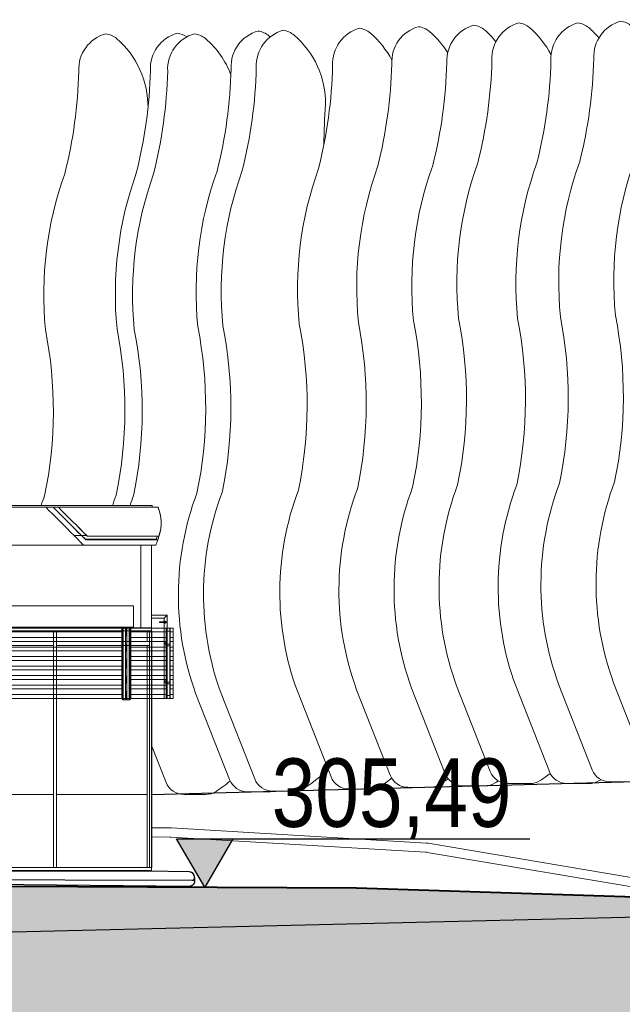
# Model space of a CAD drawing. Header units: metres. Extents: x 779 to 7046, y -512 to 9570.
# Tile 96 of 256: x 2440.5 to 2448.43, y -263.21 to -250.27. Entities that reach past the tile are written whole.
import ezdxf

# ---------------------------------------------------------------- set-up
doc = ezdxf.new("R2010")
doc.units = ezdxf.units.M
for name, pattern in [('ACAD_ISO10W100', [18, 12, -3, 0, -3]), ('CIĄGłA', [0]), ('DASH', [0.75, 0.5, -0.25])]:
    doc.linetypes.add(name, pattern=pattern)
for name, color, linetype, lineweight in [('- AGP-1_OPISY', 7, 'Continuous', 13), ('a___widokowa_0.3', 6, 'Continuous', 30), ('AGP1_WIDOKOWE', 7, 'Continuous', 15), ('ZP_Zieleń', 252, 'Continuous', 5)]:
    doc.layers.add(name, color=color, linetype=linetype, lineweight=lineweight)
doc.layers.add('AGP1_02_ramy na żaluzje zewn', color=7, linetype='Continuous', lineweight=15, true_color=0x636466)
for name, color, linetype in [('Budowlane - Chodnik', 7, 'Continuous'), ('Budowlane - Obrobki Blacharskie', 7, 'Continuous'), ('Konstrukcja - Fasada', 7, 'Continuous'), ('Panele', 32, 'Continuous'), ('TS_INNE_OBIEKTY', 7, 'Continuous'), ('TS_LINIE_WIDOCZNE', 7, 'Continuous'), ('wypelnienia kryjace', 250, 'Continuous'), ('Wyposazenie Zew - Blendy Elewacyjne', 7, 'Continuous'), ('Wyposazenie Zew - Mroziki', 7, 'Continuous'), ('zz-odwodnienie', 5, 'Continuous')]:
    doc.layers.add(name, color=color, linetype=linetype)
doc.styles.get("Standard").update_dxf_attribs({"font": 'arial.ttf'})

# ---------------------------------------------------------------- blocks, each defined once
blk = doc.blocks.new('ELEWACJA DO PRZEKROJU TERENU')
at = {"color": 18, "lineweight": 5, "true_color": 0x000000}
blk.add_line((20182.8, 8000.8), (20182.8, 8000.8), dxfattribs=at)
blk.add_line((20182.8, 8000.8), (20182.8, 8000.8), dxfattribs=at)
for points in [[(20159.5, 8314), (19932.2, 8314), (19932.2, 8309), (20159.5, 8309)], [(20159.5, 8221.5), (20164.5, 8221.5), (20164.5, 8314), (20159.5, 8314)], [(20166.5, 8221.5), (20171.5, 8221.5), (20171.5, 8314), (20166.5, 8314)], [(20218, 8314), (20171.5, 8314), (20171.5, 8309), (20218, 8309)], [(20218, 8221.5), (20223, 8221.5), (20223, 8314), (20218, 8314)], [(20159.5, 8301.5), (19932.2, 8301.5), (19932.2, 8296.5), (20159.5, 8296.5)], [(20218, 8301.5), (20171.5, 8301.5), (20171.5, 8296.5), (20218, 8296.5)], [(20159.5, 8289), (19932.2, 8289), (19932.2, 8284), (20159.5, 8284)], [(20218, 8289), (20171.5, 8289), (20171.5, 8284), (20218, 8284)], [(20159.5, 8276.5), (19932.2, 8276.5), (19932.2, 8271.5), (20159.5, 8271.5)], [(20218, 8276.5), (20171.5, 8276.5), (20171.5, 8271.5), (20218, 8271.5)], [(20159.5, 8264), (19932.2, 8264), (19932.2, 8259), (20159.5, 8259)], [(20218, 8264), (20171.5, 8264), (20171.5, 8259), (20218, 8259)], [(20159.5, 8251.5), (19932.2, 8251.5), (19932.2, 8246.5), (20159.5, 8246.5)], [(20218, 8251.5), (20171.5, 8251.5), (20171.5, 8246.5), (20218, 8246.5)], [(20159.5, 8239), (19932.2, 8239), (19932.2, 8234), (20159.5, 8234)], [(20218, 8239), (20171.5, 8239), (20171.5, 8234), (20218, 8234)], [(20159.5, 8226.5), (19932.2, 8226.5), (19932.2, 8221.5), (20159.5, 8221.5)], [(20218, 8226.5), (20171.5, 8226.5), (20171.5, 8221.5), (20218, 8221.5)]]:
    blk.add_lwpolyline(points, close=True, dxfattribs=at)
for points in [[(20159.5, 8301.5), (20159.5, 8309), (19932.2, 8309), (19932.2, 8301.5)], [(20218, 8301.5), (20218, 8309), (20171.5, 8309), (20171.5, 8301.5)]]:
    blk.add_lwpolyline(points, dxfattribs=at)
at = {"layer": 'a___widokowa_0.3', "color": 18, "lineweight": 5, "true_color": 0x000000}
for p, q in [((18942.5, 8475.3), (20199.8, 8475.3)), ((20199.8, 8475.3), (20199.8, 8473.1)), ((20199.8, 8473.1), (20203.8, 8473.1)), ((20203.8, 8473.1), (20205, 8473.1)), ((20203.8, 8473.1), (20203.8, 8473.1)), ((20203.8, 8473.1), (20205, 8473.1)), ((20205, 8473.1), (20205.1, 8473.1)), ((20205.1, 8473.1), (20207.1, 8473.1)), ((20205.1, 8473.1), (20207.3, 8473.1)), ((20207.1, 8473.1), (20207.3, 8473.1)), ((20207.3, 8473.1), (20209, 8468.7)), ((20210.3, 8464.1), (20209, 8468.7)), ((20211.1, 8459.4), (20210.3, 8464.1)), ((20211.6, 8454.6), (20211.1, 8459.4)), ((20211.5, 8449.8), (20211.6, 8454.6)), ((20208.8, 8435.7), (20210.2, 8440.3)), ((20210.2, 8440.3), (20211.1, 8445)), ((20211.1, 8445), (20211.5, 8449.8)), ((20206.9, 8430), (20204.6, 8423.1)), ((20206.9, 8430), (20208.8, 8435.7)), ((20109.5, 8423.1), (19028.9, 8423.1)), ((20109.5, 8423.1), (20204.6, 8423.1))]:
    blk.add_line(p, q, dxfattribs=at)
blk.add_lwpolyline([(20198.9, 8423.1), (20198.9, 7994.3)], dxfattribs=at)
blk.add_lwpolyline([(20175.2, 8343.3), (18967.2, 8343.3), (18967.2, 8315.3), (20175.2, 8315.3)], close=True, dxfattribs=at)
at = {"layer": 'AGP1_02_ramy na żaluzje zewn', "color": 18, "lineweight": 5, "true_color": 0x000000}
for points in [[(20160.5, 8219.8), (20164.5, 8219.8), (20164.5, 8315.3), (20160.5, 8315.3)], [(20161.5, 8219.8), (20169.5, 8219.8), (20169.5, 8315.3), (20161.5, 8315.3)], [(20170.5, 8219.8), (20166.5, 8219.8), (20166.5, 8315.3), (20170.5, 8315.3)], [(20223.4, 8310), (20219.4, 8310), (20219.4, 8314), (20223.4, 8314)], [(20216.4, 8292.8), (20218.4, 8292.8), (20218.4, 8294.8), (20216.4, 8294.8)], [(20217.4, 8290.8), (20223.4, 8290.8), (20223.4, 8292.8), (20217.4, 8292.8)], [(20216.4, 8242.8), (20218.4, 8242.8), (20218.4, 8244.8), (20216.4, 8244.8)], [(20217.4, 8240.8), (20223.4, 8240.8), (20223.4, 8242.8), (20217.4, 8242.8)], [(20223.4, 8221.5), (20219.4, 8221.5), (20219.4, 8225.5), (20223.4, 8225.5)]]:
    blk.add_lwpolyline(points, close=True, dxfattribs=at)
at = {"layer": 'AGP1_02_ramy na żaluzje zewn', "color": 18, "linetype": 'ACAD_ISO10W100', "lineweight": 5, "true_color": 0x000000}
blk.add_lwpolyline([(20165.5, 8315.3), (20165.5, 8219.8)], dxfattribs=at)
at = {"layer": 'AGP1_02_ramy na żaluzje zewn', "color": 18, "lineweight": 5, "true_color": 0x000000}
for points in [[(20215.4, 8315.4), (20215.4, 8221.5), (20219.4, 8221.5)], [(20219.4, 8315.4), (20219.4, 8221.5)], [(20223.4, 8314), (20223.4, 8221.5)], [(20223.4, 8314), (20223.4, 8221.5)]]:
    blk.add_lwpolyline(points, dxfattribs=at)
at = {"layer": 'Budowlane - Chodnik', "color": 18, "lineweight": 5, "true_color": 0x000000}
blk.add_lwpolyline([(20192.9, 7994.3), (18941.5, 7994.3)], dxfattribs=at)
at = {"layer": 'Budowlane - Obrobki Blacharskie', "color": 18, "lineweight": 5, "true_color": 0x000000}
blk.add_lwpolyline([(20184.8, 8423.1), (20184.8, 8314.3)], dxfattribs=at)
at = {"layer": 'Defpoints', "color": 18, "lineweight": 5, "true_color": 0x000000}
blk.add_point((20076.4, 8294.1), dxfattribs=at)
at = {"layer": 'Konstrukcja - Fasada', "color": 18, "lineweight": 5, "true_color": 0x000000}
for points in [[(18983.1, 8314.3), (18983.1, 8315.3), (20154.9, 8315.3), (20154.9, 8314.3)], [(20193, 8296.3), (20193, 8310.3), (20196.3, 8310.3), (20196.3, 7999.3), (20193, 7999.3), (20193, 8291.3)]]:
    blk.add_lwpolyline(points, dxfattribs=at)
for points in [[(20198.9, 8310.3), (18983.1, 8310.3), (18983.1, 8314.3), (20198.9, 8314.3)], [(20073.7, 7999.3), (20069.7, 7999.3), (20069.7, 8310.3), (20073.7, 8310.3)], [(20199.2, 7999.3), (20196.3, 7999.3), (20196.3, 8310.3), (20199.2, 8310.3)], [(20069.7, 8296.3), (19950.4, 8296.3), (19950.4, 8291.3), (20069.7, 8291.3)], [(20073.7, 8296.3), (20196.3, 8296.3), (20196.3, 8291.3), (20073.7, 8291.3)], [(19576.7, 7999.3), (20198.9, 7999.3), (20198.9, 7995.3), (19576.7, 7995.3)]]:
    blk.add_lwpolyline(points, close=True, dxfattribs=at)
at = {"layer": 'Panele', "color": 18, "linetype": 'DASH', "lineweight": 5, "true_color": 0x000000}
for points in [[(20223.4, 8309), (20227.1, 8309), (20227.1, 8314), (20223.4, 8314)], [(20223.4, 8296.5), (20227.1, 8296.5), (20227.1, 8301.5), (20223.4, 8301.5)], [(20223.4, 8284), (20227.1, 8284), (20227.1, 8289), (20223.4, 8289)], [(20223.4, 8271.5), (20227.1, 8271.5), (20227.1, 8276.5), (20223.4, 8276.5)], [(20223.4, 8259), (20227.1, 8259), (20227.1, 8264), (20223.4, 8264)], [(20223.4, 8246.5), (20227.1, 8246.5), (20227.1, 8251.5), (20223.4, 8251.5)], [(20223.4, 8234), (20227.1, 8234), (20227.1, 8239), (20223.4, 8239)], [(20223.4, 8221.5), (20227.1, 8221.5), (20227.1, 8226.5), (20223.4, 8226.5)]]:
    blk.add_lwpolyline(points, close=True, dxfattribs=at)
at = {"layer": 'Panele', "color": 18, "lineweight": 5, "true_color": 0x000000}
blk.add_lwpolyline([(20223.4, 8221.5), (20227.1, 8221.5), (20227.1, 8314), (20223.4, 8314)], close=True, dxfattribs=at)
at = {"layer": 'TS_INNE_OBIEKTY', "color": 18, "linetype": 'Continuous', "lineweight": 5, "true_color": 0x000000}
for p, q in [((20214.9, 8322.4), (20214.9, 8323.2)), ((20217, 8323.2), (20214.9, 8323.2)), ((20215.5, 8322.4), (20215.5, 8323.2)), ((20216.5, 8322.4), (20216.5, 8323.2)), ((20217, 8322.4), (20217, 8323.2)), ((20214.9, 8322.4), (20214.9, 8322.6)), ((20217, 8322.6), (20214.9, 8322.6)), ((20214.9, 8320.5), (20214.9, 8321.2)), ((20214.9, 8321.1), (20214.9, 8321.2)), ((20217, 8321.1), (20214.9, 8321.1)), ((20217, 8320.5), (20214.9, 8320.5)), ((20215.4, 8322.4), (20215.4, 8322.6)), ((20215.4, 8320.5), (20215.4, 8321.2)), ((20215.5, 8321.1), (20215.5, 8321.2)), ((20216.5, 8322.4), (20216.5, 8322.6)), ((20216.5, 8320.5), (20216.5, 8321.2)), ((20216.5, 8321.1), (20216.5, 8321.2)), ((20217, 8322.4), (20217, 8322.6)), ((20217, 8320.5), (20217, 8321.2)), ((20217, 8321.1), (20217, 8321.2))]:
    blk.add_line(p, q, dxfattribs=at)
at = {"layer": 'TS_LINIE_WIDOCZNE', "color": 18, "linetype": 'Continuous', "lineweight": 5, "true_color": 0x000000}
for p, q in [((20219.4, 8331.1), (20198.9, 8331.1)), ((20198.9, 8327.1), (20215.4, 8327.1)), ((20219.4, 8331.1), (20215.4, 8327.1)), ((20215.4, 8327.1), (20219.4, 8331.1)), ((20215.4, 8322.4), (20215.4, 8327.1)), ((20219.4, 8331.1), (20219.4, 8331.1)), ((20219.4, 8322.4), (20219.4, 8331.1)), ((20209.1, 8321.8), (20209.1, 8322.4)), ((20219.4, 8322.4), (20209.1, 8322.4)), ((20209.1, 8321.2), (20209.1, 8321.8)), ((20219.4, 8321.8), (20209.1, 8321.8)), ((20219.4, 8321.2), (20209.1, 8321.2)), ((20215.4, 8321.2), (20215.4, 8221.5)), ((20219.4, 8321.2), (20215.4, 8321.2)), ((20219.4, 8321.8), (20219.4, 8322.4)), ((20219.4, 8321.2), (20219.4, 8321.8)), ((20219.4, 8321.8), (20219.4, 8321.8)), ((20219.4, 8321.2), (20219.4, 8221.5)), ((20219.4, 8221.5), (20215.4, 8221.5)), ((20215.4, 8221.5), (20215.4, 8221.5)), ((20219.4, 8221.5), (20219.4, 8221.5))]:
    blk.add_line(p, q, dxfattribs=at)
at = {"layer": 'wypelnienia kryjace', "color": 18, "lineweight": 5, "true_color": 0x000000}
blk.add_line((20154.9, 8315.3), (20175.2, 8315.3), dxfattribs=at)
at = {"layer": 'Wyposazenie Zew - Blendy Elewacyjne', "color": 18, "lineweight": 5, "true_color": 0x000000}
for p, q in [((20199.8, 8473.1), (18936.4, 8473.1)), ((20063.9, 8468.7), (20059.6, 8473.1)), ((20069.3, 8473.1), (20059.6, 8473.1)), ((20068.6, 8464.1), (20063.9, 8468.7)), ((20073.7, 8468.7), (20069.3, 8473.1)), ((20076.1, 8473.1), (20069.3, 8473.1)), ((20073.7, 8468.7), (20069.3, 8473.1)), ((20078.3, 8464.1), (20073.7, 8468.7)), ((20078.3, 8464.1), (20073.7, 8468.7)), ((20076.3, 8472.9), (20076.1, 8473.1)), ((20076.2, 8472.9), (20080.5, 8468.6)), ((20207.2, 8472.9), (20076.2, 8472.9)), ((20085.3, 8463.9), (20080.5, 8468.6)), ((20203.8, 8472.9), (20203.8, 8473.1)), ((20205, 8473.1), (20205.1, 8472.9)), ((20207.2, 8472.9), (20208.8, 8468.6)), ((20208.8, 8468.6), (20210.1, 8463.9)), ((20073.3, 8459.4), (20068.6, 8464.1)), ((20078, 8454.6), (20073.3, 8459.4)), ((20078, 8454.6), (20082.8, 8449.8)), ((20083.1, 8459.3), (20078.3, 8464.1)), ((20083, 8459.4), (20078.3, 8464.1)), ((20087.8, 8454.6), (20083, 8459.4)), ((20087.9, 8454.6), (20083.1, 8459.3)), ((20090.1, 8459.1), (20085.3, 8463.9)), ((20087.8, 8454.6), (20092.6, 8449.8)), ((20087.9, 8454.6), (20092.7, 8449.8)), ((20095, 8454.2), (20090.1, 8459.1)), ((20095, 8454.2), (20099.9, 8449.3)), ((20210.1, 8463.9), (20211, 8459.1)), ((20211, 8459.1), (20211.4, 8454.2)), ((20211.4, 8454.2), (20211.3, 8449.3)), ((20082.8, 8449.8), (20087.6, 8445)), ((20087.6, 8445), (20092.3, 8440.3)), ((20092.3, 8440.3), (20096.9, 8435.7)), ((20092.6, 8449.8), (20097.3, 8445)), ((20092.7, 8449.8), (20097.4, 8445)), ((20097.3, 8445), (20102, 8440.3)), ((20097.4, 8445), (20102.2, 8440.3)), ((20099.9, 8449.3), (20104.7, 8444.5)), ((20102, 8440.3), (20106.6, 8435.7)), ((20102.2, 8440.3), (20106.8, 8435.7)), ((20102.4, 8446.8), (20104.2, 8445)), ((20104.2, 8445), (20108.9, 8440.3)), ((20104.7, 8444.5), (20109.5, 8439.7)), ((20108.9, 8440.3), (20113.5, 8435.7)), ((20109.5, 8439.7), (20114.2, 8435)), ((20209.8, 8439.7), (20208.4, 8435)), ((20210.8, 8444.5), (20209.8, 8439.7)), ((20211.3, 8449.3), (20210.8, 8444.5)), ((20096.9, 8435.7), (20109.5, 8423.1)), ((20096.9, 8435.7), (20106.6, 8435.7)), ((20112.3, 8430), (20106.6, 8435.7)), ((20106.8, 8435.7), (20111.7, 8430.8)), ((20106.8, 8435.7), (20113.5, 8435.7)), ((20111.7, 8430.8), (20112.3, 8430.1)), ((20111.7, 8430.8), (20205.1, 8430.8)), ((20112.3, 8430.1), (20204.9, 8430.1)), ((20206.9, 8430), (20112.3, 8430)), ((20113.5, 8435.7), (20114.3, 8434.9)), ((20114.2, 8435), (20114.4, 8434.9)), ((20114.2, 8435), (20208.4, 8435)), ((20114.4, 8434.9), (20114.3, 8434.9)), ((20208.3, 8434.9), (20114.4, 8434.9)), ((20203.8, 8430), (20203.8, 8430.1)), ((20205.1, 8430.8), (20204.9, 8430.1)), ((20206.3, 8434.9), (20205.1, 8430.8)), ((20208.4, 8435), (20208.3, 8434.9))]:
    blk.add_line(p, q, dxfattribs=at)
at = {"layer": 'Wyposazenie Zew - Mroziki', "color": 18, "lineweight": 5, "true_color": 0x000000}
for p, q in [((20069.7, 8095.3), (19950.4, 8095.3)), ((20193, 8095.3), (20073.7, 8095.3))]:
    blk.add_line(p, q, dxfattribs=at)
blk = doc.blocks.new('d_rzędna')
at = {"layer": 'zz-odwodnienie'}
blk.add_hatch(color=0, dxfattribs=at).paths.add_polyline_path([(0, 0), (0.369, 0.639), (-0.369, 0.639)])
at = {"layer": 'zz-odwodnienie', "color": 0}
for p, q in [((-0.369, 0.639), (0, 0)), ((0.369, 0.639), (-0.369, 0.639)), ((-0.369, 0.639), (0, 0)), ((0.369, 0.639), (-0.369, 0.639)), ((0, 0), (0.369, 0.639)), ((0, 0), (0.369, 0.639))]:
    blk.add_line(p, q, dxfattribs=at)
blk = doc.blocks.new('A-A')
at = {"lineweight": 9, "true_color": 0xed1f24}
h = blk.add_hatch(dxfattribs=at)
h.set_pattern_fill('AR-CONC', color=240, scale=0.005, angle=45)
h.set_pattern_definition([(95, (-2514.203, -227.4732), (0.70047325, 0.5877669), [0.09525, -1.04775]), (40, (-2514.203, -227.4732), (-0.80009227, 0.55088364), [0.0762, -0.83820292]), (145.451445, (-2514.14465, -227.4242), (-0.099619, 1.1386505), [0.08095004, -0.89045122]), (91.1842, (-2514.3826, -227.2936), (1.1070512, 0.80976706), [0.142875, -1.571625]), (141.63556, (-2514.2904, -227.2261), (-0.0354331, 1.7141338), [0.1214251, -1.33567804]), (36.18415, (-2514.3826, -227.2936), (-0.0354331, 1.7141338), [0.1142998, -1.25729866]), (66, (-2514.2479, -227.2487), (0.8975999, 0.17447575), [0.09525, -1.04775]), (11, (-2514.2479, -227.2487), (-0.43269963, 0.86970597), [0.0762, -0.8382]), (116.451445, (-2514.1731, -227.2342), (0.46490026, 1.0441817), [0.08095004, -0.8904497]), (82.5, (-2514.20302, -227.4732), (-0.288027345, 0.30986707), [0, -0.82804, 0, -0.8509, 0, -0.841375]), (52.5, (-2514.20302, -227.4732), (-0.11794864, 0.590435), [0, -0.48514, 0, -0.80899, 0, -0.320675]), (12.5, (-2514.4033, -227.67347), (0.499639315, 0.45913098), [0, -0.3175, 0, -0.9906, 0, -1.31445]), (2.5, (-2514.4931, -227.7633), (0.43381952, 0.61361196), [0, -0.41275, 0, -0.65786, 0, -0.93345])])
h.paths.add_polyline_path([(37.958, 4.85), (52.615, 5.2), (50.805, 5.406), (50.655, 5.406), (50.655, 5.286), (44.685, 5.48), (40.102, 5.5), (31.307, 5.53), (17.897, 5.214), (17.895, 5.334), (10.593, 5.2), (9.088, 4.3), (12.103, 4.35), (24.264, 4.6)])
at = {"transparency": 33554559}
h = blk.add_hatch(color=256, dxfattribs=at)
h.dxf.hatch_style = 1
h.paths.add_polyline_path([(52.615, 5.2), (37.958, 4.85), (24.264, 4.6), (12.103, 4.35), (0, 4.15), (0, 2.15), (12.14, 2.35), (24.303, 2.6), (38, 2.85), (52.615, 3.199)])
at = {"layer": '- AGP-1_OPISY', "color": 242, "linetype": 'CIĄGłA', "lineweight": 40, "true_color": 0xcd2027}
blk.add_lwpolyline([(52.615, 5.2), (50.805, 5.406), (50.655, 5.406), (50.655, 5.286), (44.685, 5.48), (40.102, 5.5), (31.307, 5.53), (19.748, 5.244), (16.779, 5.194), (16.779, 5.314), (16.779, 5.314), (10.593, 5.2), (9.088, 4.3)], dxfattribs=at)
at = {"color": 251, "true_color": 0x636466}
blk.add_lwpolyline([(41.992, 6.71), (52.606, 6.996)], dxfattribs=at)
at = {"color": 18, "lineweight": 9, "true_color": 0x000000, "elevation": -10.04}
for points in [[(50.665, 5.406), (48.593, 5.569, -0.022087), (48.583, 5.57), (45.628, 6.068, 0.026879), (45.606, 6.07), (42.245, 6.27, 0.013575), (42.234, 6.27), (41.993, 6.271)], [(50.655, 5.286), (48.578, 5.45, -0.022087), (48.568, 5.451), (45.614, 5.948, 0.026879), (45.593, 5.951), (42.241, 6.15, 0.013575), (42.23, 6.15), (41.992, 6.151)]]:
    blk.add_lwpolyline(points, format="xyb", dxfattribs=at)
at = {"color": 18, "true_color": 0x000000}
for points in [[(42.553, 5.62), (42.553, 5.571, -0.417124), (42.483, 5.501), (32.481, 5.6), (28.506, 5.551, -0.417837), (28.435, 5.621), (28.435, 5.67, -0.414214), (28.465, 5.7), (29.455, 5.7)], [(42.553, 5.571), (42.553, 5.621, 0.40903), (42.485, 5.691), (41.929, 5.7)], [(32.481, 5.61), (42.523, 5.581, 0.415072), (42.553, 5.611), (42.553, 5.621)]]:
    blk.add_lwpolyline(points, format="xyb", dxfattribs=at)
at = {"lineweight": 30}
blk.add_lwpolyline([(0, 4.15), (12.103, 4.35), (24.264, 4.6), (37.958, 4.85), (52.615, 5.2)], dxfattribs=at)
at = {"layer": 'ZP_Zieleń', "linetype": 'CIĄGłA'}
for points in [[(47.232, 6.987, -0.02125), (47.1, 6.893, -0.147159), (46.962, 6.852), (46.675, 6.853, -0.306794), (46.444, 7.012), (46.001, 8.137, -0.180042), (46.014, 10.779, 0.100279), (46.026, 12.967, -0.111333), (46.279, 15.011, 0.05564), (46.465, 16.362, -0.350731), (46.818, 16.853, -0.133833), (46.961, 16.79, -0.096481), (47.243, 16.433)], [(47.897, 6.906, -0.003101), (47.877, 6.893, -0.147159), (47.739, 6.852), (47.452, 6.853, -0.306794), (47.221, 7.012), (46.778, 8.137, -0.180042), (46.791, 10.779, 0.100279), (46.803, 12.967, -0.111333), (47.056, 15.011, 0.05564), (47.242, 16.362, -0.350731), (47.595, 16.853, -0.133833), (47.738, 16.79, -0.040028), (47.872, 16.655)], [(48.546, 6.989, -0.016921), (48.44, 6.915, -0.147159), (48.302, 6.874), (48.015, 6.875, -0.306794), (47.784, 7.034), (47.341, 8.159, -0.180042), (47.354, 10.8, 0.100279), (47.366, 12.989, -0.111333), (47.62, 15.032, 0.05564), (47.805, 16.384, -0.350731), (48.159, 16.875, -0.133833), (48.301, 16.812, -0.077875), (48.54, 16.532)], [(49.266, 7.005, -0.016224), (49.165, 6.934, -0.147159), (49.027, 6.893), (48.74, 6.895, -0.306794), (48.509, 7.053), (48.066, 8.179, -0.180042), (48.079, 10.82, 0.100279), (48.09, 13.008, -0.111333), (48.344, 15.052, 0.05564), (48.529, 16.403, -0.350731), (48.883, 16.894, -0.133833), (49.026, 16.832, -0.081506), (49.274, 16.536)], [(40.536, 10.51, -0.008805), (40.581, 10.636, 0.100279), (40.592, 12.824, -0.111333), (40.846, 14.868, 0.05564), (41.031, 16.219, -0.350731), (41.385, 16.71, -0.133833), (41.528, 16.647, -0.220952), (41.942, 15.734)], [(41.475, 10.51, -0.009309), (41.522, 10.643, 0.100279), (41.534, 12.831, -0.111333), (41.787, 14.875, 0.05564), (41.973, 16.226, -0.350731), (42.327, 16.717, -0.114687), (42.451, 16.668, -0.114687)], [(41.705, 10.51, -0.008805), (41.75, 10.636, 0.100279), (41.761, 12.824, -0.111333), (42.015, 14.868, 0.05564), (42.2, 16.219, -0.350731), (42.554, 16.71, -0.133833), (42.697, 16.647, -0.124546), (43.033, 16.17, -0.124546)], [(43.605, 6.755, -0.073347), (43.533, 6.745), (43.246, 6.746, -0.306794), (43.015, 6.905), (42.572, 8.03, -0.180042), (42.585, 10.671, 0.100279), (42.596, 12.86, -0.111333), (42.85, 14.904, 0.05564), (43.035, 16.255, -0.350731), (43.389, 16.746, -0.133833), (43.532, 16.683, -0.004905), (43.549, 16.668)], [(44.308, 7.044, -0.051896), (44.002, 6.795, -0.147159), (43.864, 6.754), (43.577, 6.755, -0.306794), (43.345, 6.914), (42.902, 8.039, -0.180042), (42.916, 10.68, 0.100279), (42.927, 12.869, -0.111333), (43.181, 14.913, 0.05564), (43.366, 16.264, -0.350731), (43.72, 16.755, -0.133833), (43.863, 16.692, -0.220952), (44.277, 15.779, 0.015244), (44.255, 15.252, 0.015244)], [(45.146, 6.923, -0.022731), (45.005, 6.822, -0.147159), (44.867, 6.781), (44.58, 6.782, -0.306794), (44.349, 6.941), (43.906, 8.066, -0.180042), (43.919, 10.708, 0.100279), (43.931, 12.896, -0.111333), (44.185, 14.94, 0.05564), (44.37, 16.291, -0.350731), (44.724, 16.782, -0.133833), (44.866, 16.719, -0.096204), (45.148, 16.363)], [(45.888, 6.917, -0.0169), (45.783, 6.843, -0.147159), (45.645, 6.802), (45.358, 6.804, -0.306794), (45.127, 6.962), (44.684, 8.087, -0.180042), (44.697, 10.729, 0.100279), (44.709, 12.917, -0.111333), (44.962, 14.961, 0.05564), (45.148, 16.312, -0.350731), (45.501, 16.803, -0.133833), (45.644, 16.74, -0.077815), (45.883, 16.46)], [(46.547, 6.889, -0.006304), (46.508, 6.862, -0.147159), (46.369, 6.822), (46.083, 6.823, -0.306794), (45.851, 6.982), (45.408, 8.107, -0.180042), (45.422, 10.748, 0.100279), (45.433, 12.936, -0.111333), (45.687, 14.98, 0.05564), (45.872, 16.331, -0.350731), (46.226, 16.822, -0.133833), (46.369, 16.76, -0.044897), (46.517, 16.607)], [(43.022, 6.888, -0.030404), (42.836, 6.75, -0.147159), (42.698, 6.709), (42.411, 6.71, -0.306794), (42.179, 6.869), (41.989, 7.352)]]:
    blk.add_lwpolyline(points, format="xyb", dxfattribs=at)
at = {"layer": 'zz-odwodnienie', "color": 242, "true_color": 0xcd2027}
blk.add_lwpolyline([(42.318, 6.127), (46.963, 6.127)], dxfattribs=at)
at = {"layer": 'AGP1_WIDOKOWE', "xscale": 0.01, "yscale": 0.01, "zscale": 0.01}
blk.add_blockref('ELEWACJA DO PRZEKROJU TERENU', (-160, -74.243), dxfattribs=at)
at = {"layer": 'zz-odwodnienie', "color": 242, "true_color": 0xcd2027, "xscale": -1}
blk.add_blockref('d_rzędna', (42.687, 5.489), dxfattribs=at)
at = {"layer": 'zz-odwodnienie', "color": 242, "true_color": 0xcd2027, "insert": (46.722, 7.183), "char_height": 0.9, "width": 5.78409, "attachment_point": 3}
blk.add_mtext('{\\fArial Narrow|b0|i0|c238|p34;305,49}', dxfattribs=at)

msp = doc.modelspace()

# ---------------------------------------------------------------- block references
at = {"linetype": 'CIĄGłA'}
msp.add_blockref('A-A', (2400.248, -267.16, 10.04), dxfattribs=at)

doc.saveas('drawing.dxf')
